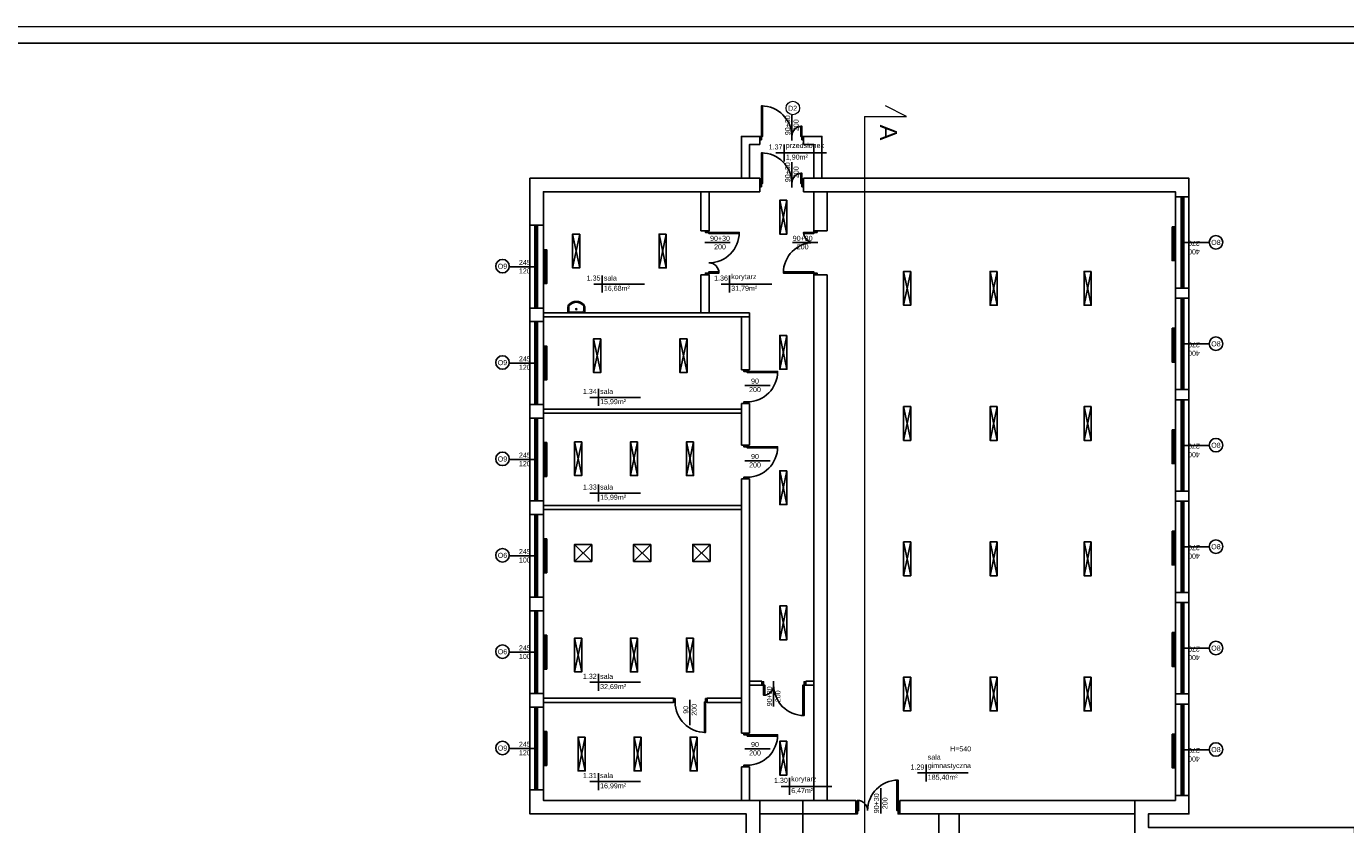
# Model space of a CAD drawing. Header units: millimetres. Extents: x 3698380 to 4312681, y 939872 to 1104488.
# Tile 35 of 93: x 3964475 to 4003512, y 992861 to 1016468. Entities that reach past the tile are written whole.
import ezdxf
from ezdxf.enums import TextEntityAlignment as Align

# ---------------------------------------------------------------- set-up
doc = ezdxf.new("R2010")
doc.units = ezdxf.units.MM
doc.header["$LTSCALE"] = 10
doc.set_wipeout_variables(frame=1)
doc.linetypes.add('ACAD_ISO03W100', pattern=[30, 12, -18])
doc.layers.add('A_sc_istn', color=252, linetype='Continuous')
doc.layers.add('A_wymiary', color=1, linetype='Continuous')
doc.layers.add('okna_opis', color=92, linetype='Continuous', lineweight=15)
doc.layers.add('tabelka', color=7, linetype='Continuous', lineweight=9)
doc.styles.get("Standard").update_dxf_attribs({"font": 'arial.ttf'})
doc.linetypes.add('TRACKS', pattern='A,0.15,[130,ltypeshp.shx,S=0.25,R=0,X=0,Y=0],0.15', length=0.3)
doc.linetypes.add('ZIGZAG', pattern='A,0.0001,-0.2,[131,ltypeshp.shx,S=0.2,R=0,X=-0.2,Y=0],-0.4,[131,ltypeshp.shx,S=0.2,R=180,X=0.2,Y=0],-0.2', length=0.8001)

# ---------------------------------------------------------------- blocks, each defined once
blk = doc.blocks.new('*U462')
at = {"color": 252}
for p, q in [((-95, 20), (-100, 20)), ((-100, 15), (-97.5, 15)), ((-97.5, 15), (-97.5, 17.5)), ((-97.5, 17.5), (-95, 17.5)), ((-92.5, 17.5), (-97.5, 17.5)), ((-97.5, 17.5), (-97.5, 12.5)), ((-97.5, 12.5), (-92.5, 12.5)), ((-95, 17.5), (-95, 20)), ((140, 20), (-95, 20)), ((-92.5, 12.5), (-92.5, 17.5)), ((137.5, 17.5), (-92.5, 17.5)), ((-92.5, 15), (137.5, 15)), ((-92.5, 12.5), (137.5, 12.5)), ((-92.5, 12.5), (137.5, 12.5)), ((142.5, 17.5), (137.5, 17.5)), ((137.5, 17.5), (137.5, 12.5)), ((137.5, 12.5), (142.5, 12.5)), ((145, 20), (140, 20)), ((140, 20), (140, 17.5)), ((140, 17.5), (142.5, 17.5)), ((142.5, 17.5), (142.5, 15)), ((142.5, 12.5), (142.5, 17.5)), ((142.5, 15), (145, 15))]:
    blk.add_line(p, q, dxfattribs=at)
for points in [[(-100, 20), (-100, 15), (-97.5, 15)], [(145, 20), (145, 15), (142.5, 15)]]:
    blk.add_lwpolyline(points, dxfattribs=at)
blk = doc.blocks.new('*U259')
at = {"color": 252}
blk.add_lwpolyline([(75, 0), (0, 0)], dxfattribs=at)
for tag, p in [('H', (30, 20)), ('S', (30, -5))]:
    blk.add_attdef(tag, text='', height=15, rotation=180, dxfattribs=at).set_placement(p, align=Align.CENTER)
blk = doc.blocks.new('*U465')
at = {"color": 252}
for p, q in [((-107.5, 20), (-112.5, 20)), ((-112.5, 15), (-110, 15)), ((-110, 15), (-110, 17.5)), ((-110, 17.5), (-107.5, 17.5)), ((-105, 17.5), (-110, 17.5)), ((-110, 17.5), (-110, 12.5)), ((-110, 12.5), (-105, 12.5)), ((-107.5, 17.5), (-107.5, 20)), ((152.5, 20), (-107.5, 20)), ((-105, 12.5), (-105, 17.5)), ((150, 17.5), (-105, 17.5)), ((-105, 15), (150, 15)), ((-105, 12.5), (150, 12.5)), ((-105, 12.5), (150, 12.5)), ((155, 17.5), (150, 17.5)), ((150, 17.5), (150, 12.5)), ((150, 12.5), (155, 12.5)), ((157.5, 20), (152.5, 20)), ((152.5, 20), (152.5, 17.5)), ((152.5, 17.5), (155, 17.5)), ((155, 17.5), (155, 15)), ((155, 12.5), (155, 17.5)), ((155, 15), (157.5, 15))]:
    blk.add_line(p, q, dxfattribs=at)
for points in [[(-112.5, 20), (-112.5, 15), (-110, 15)], [(157.5, 20), (157.5, 15), (155, 15)]]:
    blk.add_lwpolyline(points, dxfattribs=at)
blk = doc.blocks.new('*U200')
for points in [[(-60, 114), (-60, -14), (90, -14), (90, 114)], [(90, 114), (210, 114), (210, -14), (90, -14)]]:
    blk.add_lwpolyline(points, close=True)
blk.add_wipeout([(80, 114), (85, 114), (85, 109), (215, 109), (215, 114), (220, 114), (220, 104), (80, 104)])
blk.add_lwpolyline([(80, 114), (85, 114), (85, 109), (215, 109), (215, 114), (220, 114), (220, 104), (80, 104)], close=True)
blk = doc.blocks.new('*U196')
blk.add_arc((0, 0), 900, 0, 90)
blk.add_wipeout([(0, 900), (35, 900), (35, 0), (0, 0)])
blk.add_wipeout([(0, 900), (35, 900), (35, 0), (0, 0)])
blk.add_wipeout([(0, 900), (35, 900), (35, 0), (0, 0)])
for points in [[(35, 900), (35, 0), (0, 0), (0, 900)], [(-50, -100), (0, -100), (0, 0), (-50, 0)]]:
    blk.add_lwpolyline(points, close=True)
blk = doc.blocks.new('*U192')
blk.add_arc((0, 0), 300, 0, 90)
blk.add_wipeout([(0, 300), (35, 300), (35, 0), (0, 0)])
blk.add_wipeout([(0, 300), (35, 300), (35, 0), (0, 0)])
blk.add_wipeout([(0, 300), (35, 300), (35, 0), (0, 0)])
for points in [[(-50, -100), (0, -100), (0, 0), (-50, 0)], [(35, 300), (35, 0), (0, 0), (0, 300)]]:
    blk.add_lwpolyline(points, close=True)
blk = doc.blocks.new('*U338')
at = {"color": 252}
blk.add_lwpolyline([(75, 0), (0, 0)], dxfattribs=at)
for tag, p in [('S', (30, 5)), ('H', (30, -20))]:
    blk.add_attdef(tag, text='', height=15, dxfattribs=at).set_placement(p, align=Align.CENTER)
blk = doc.blocks.new('*U208')
blk.add_arc((0, 0), 300, 0, 90)
blk.add_wipeout([(0, 300), (35, 300), (35, 0), (0, 0)])
blk.add_wipeout([(0, 300), (35, 300), (35, 0), (0, 0)])
blk.add_wipeout([(0, 300), (35, 300), (35, 0), (0, 0)])
for points in [[(-50, -100), (0, -100), (0, 0), (-50, 0)], [(35, 300), (35, 0), (0, 0), (0, 300)]]:
    blk.add_lwpolyline(points, close=True)
blk = doc.blocks.new('*U207')
blk.add_arc((0, 0), 900, 0, 90)
blk.add_wipeout([(0, 900), (35, 900), (35, 0), (0, 0)])
blk.add_wipeout([(0, 900), (35, 900), (35, 0), (0, 0)])
blk.add_wipeout([(0, 900), (35, 900), (35, 0), (0, 0)])
for points in [[(35, 900), (35, 0), (0, 0), (0, 900)], [(-50, -100), (0, -100), (0, 0), (-50, 0)]]:
    blk.add_lwpolyline(points, close=True)
blk = doc.blocks.new('*U469')
at = {"color": 252}
for points in [[(35, 900), (35, 0), (0, 0), (0, 900)], [(-50, -100), (0, -100), (0, 0), (-50, 0)], [(950, 0), (950, -100), (900, -100), (900, 0)]]:
    blk.add_lwpolyline(points, close=True, dxfattribs=at)
blk.add_arc((0, 0), 900, 0, 90, dxfattribs=at)
blk = doc.blocks.new('A$C06B75830')
blk.add_lwpolyline([(-72.7, 30), (-94.5, 30), (-94.5, -30), (-73.8, -30)])
blk.add_lwpolyline([(-81, -27), (-73.8, -27, 0.181953), (-68.1, -24.8, 0.455925), (-68.3, 25.1, 0.203273), (-74.3, 27), (-85.8, 27, 0.340204), (-91.5, 22.6), (-91.5, -22.6, 0.429071), (-86.9, -27)], format="xyb", close=True)
blk.add_lwpolyline([(-87.4, -30, 0.01945), (-86.8, -30), (-81, -30), (-73.8, -30, 0.181953), (-66.1, -27.1, 0.455925), (-66.4, 27.4, 0.199786), (-74.5, 30), (-85.8, 30)], format="xyb")
blk.add_circle((-81.5, -0.2), 2.32)
blk = doc.blocks.new('d')
at = {"layer": 'A_sc_istn', "color": 252, "lineweight": 9}
for p, q in [((3747510.58, 823353.19), (3748760.58, 823353.19)), ((3748760.58, 823353.19), (3748135.58, 823668.19))]:
    blk.add_line(p, q, dxfattribs=at)
at = {"layer": 'A_sc_istn', "color": 252}
for points in [[(3743874.74, 821527.02), (3743874.74, 822767.02), (3744414.74, 822767.02)], [(3744114.74, 821527.02), (3744114.74, 822527.02), (3744414.74, 822527.02)], [(3744414.74, 822527.02), (3744414.74, 822767.02)], [(3745714.74, 822767.02), (3746254.74, 822767.02), (3746254.74, 821527.02)], [(3745714.74, 822527.02), (3745714.74, 822767.02)], [(3745714.74, 822527.02), (3746014.74, 822527.02), (3746014.74, 821527.02)], [(3744014.74, 798327.02), (3744014.74, 802727.02), (3737614.74, 802727.02), (3737614.74, 821527.02), (3744414.74, 821527.02)], [(3744414.74, 821127.02), (3744414.74, 821527.02)], [(3745714.74, 821527.02), (3757114.74, 821527.02), (3757114.74, 802727.02), (3755914.74, 802727.02), (3755914.74, 802327.02), (3762014.74, 802327.02), (3762014.74, 795627.02), (3759114.74, 795627.02), (3759114.74, 793727.02), (3776514.74, 793727.02), (3776514.74, 786472.02)], [(3745714.74, 821127.02), (3745714.74, 821527.02)], [(3744414.74, 798327.02), (3744414.74, 803127.02), (3738014.74, 803127.02), (3738014.74, 821127.02), (3744414.74, 821127.02)], [(3742674.74, 819975.46), (3742674.74, 821127.02)], [(3742914.74, 819975.46), (3742914.74, 821127.02)], [(3745714.74, 821127.02), (3756714.74, 821127.02), (3756714.74, 803127.02), (3755514.74, 803127.02), (3755514.74, 801927.02), (3761614.74, 801927.02), (3761614.74, 796027.02), (3758714.74, 796027.02), (3758714.74, 793327.02), (3776114.74, 793327.02), (3776114.74, 786472.02)], [(3746014.74, 819975.46), (3746014.74, 821127.02)], [(3746414.74, 819975.46), (3746414.74, 821127.02)], [(3756714.74, 820977.02), (3757114.74, 820977.02)], [(3745007.45, 820877.71), (3745219.58, 819877.71)], [(3745007.45, 819877.71), (3745219.58, 820877.71)], [(3737614.74, 820137.02), (3738014.74, 820137.02)], [(3738879.73, 819877.55), (3739091.86, 818877.55)], [(3738879.73, 818877.55), (3739091.86, 819877.55)], [(3741435.93, 819877.55), (3741648.06, 818877.55)], [(3741435.93, 818877.55), (3741648.06, 819877.55)], [(3739753.1, 818648.74), (3739753.1, 818148.74)], [(3742674.74, 817547.02), (3742674.74, 818675.46)], [(3742914.74, 817547.02), (3742914.74, 818675.46)], [(3743523.41, 818648.74), (3743523.41, 818148.74)], [(3746014.74, 803127.02), (3746014.74, 818675.46)], [(3746414.74, 803127.02), (3746414.74, 818675.46)], [(3748674.26, 818772.57), (3748886.39, 817772.57)], [(3748674.26, 817772.57), (3748886.39, 818772.57)], [(3751230.46, 818772.57), (3751442.59, 817772.57)], [(3751230.46, 817772.57), (3751442.59, 818772.57)], [(3754013.41, 818772.57), (3754225.54, 817772.57)], [(3754013.41, 817772.57), (3754225.54, 818772.57)], [(3741003.1, 818398.74), (3739503.1, 818398.74)], [(3744773.41, 818398.74), (3743273.41, 818398.74)], [(3756714.74, 818277.02), (3757114.74, 818277.02)], [(3756714.74, 817977.02), (3757114.74, 817977.02)], [(3737614.74, 817687.02), (3738014.74, 817687.02)], [(3744114.74, 817547.02), (3738014.74, 817547.02)], [(3744114.74, 817427.02), (3744114.74, 817547.02)], [(3737614.74, 817287.02), (3738014.74, 817287.02)], [(3744114.74, 817427.02), (3738014.74, 817427.02)], [(3743874.74, 815864.54), (3743874.74, 817427.02)], [(3744114.74, 815864.54), (3744114.74, 817427.02)], [(3739499.56, 816781.3), (3739711.69, 815781.3)], [(3739499.56, 815781.3), (3739711.69, 816781.3)], [(3742055.75, 816781.3), (3742267.88, 815781.3)], [(3742055.75, 815781.3), (3742267.88, 816781.3)], [(3745007.45, 816877.71), (3745219.58, 815877.71)], [(3745007.45, 815877.71), (3745219.58, 816877.71)], [(3744114.74, 815864.54), (3743874.74, 815864.54)], [(3739641.72, 815296.79), (3739641.72, 814796.79)], [(3756714.74, 815277.02), (3757114.74, 815277.02)], [(3737614.74, 814837.02), (3738014.74, 814837.02)], [(3740891.72, 815046.79), (3739391.72, 815046.79)], [(3743874.74, 813635.4), (3743874.74, 814864.54)], [(3744114.74, 814864.54), (3743874.74, 814864.54)], [(3744114.74, 813635.4), (3744114.74, 814864.54)], [(3748674.26, 814772.57), (3748886.39, 813772.57)], [(3748674.26, 813772.57), (3748886.39, 814772.57)], [(3751230.46, 814772.57), (3751442.59, 813772.57)], [(3751230.46, 813772.57), (3751442.59, 814772.57)], [(3754013.41, 814772.57), (3754225.54, 813772.57)], [(3754013.41, 813772.57), (3754225.54, 814772.57)], [(3756714.74, 814977.02), (3757114.74, 814977.02)], [(3737614.74, 814437.02), (3738014.74, 814437.02)], [(3743874.74, 814697.02), (3738014.74, 814697.02)], [(3743874.74, 814577.02), (3738014.74, 814577.02)], [(3738934.39, 813732.15), (3739146.53, 812732.15)], [(3738934.39, 812732.15), (3739146.53, 813732.15)], [(3740590.59, 813732.15), (3740802.72, 812732.15)], [(3740590.59, 812732.15), (3740802.72, 813732.15)], [(3742246.78, 813732.15), (3742458.92, 812732.15)], [(3742246.78, 812732.15), (3742458.92, 813732.15)], [(3744114.74, 813635.4), (3743874.74, 813635.4)], [(3745007.45, 812877.71), (3745219.58, 811877.71)], [(3745007.45, 811877.71), (3745219.58, 812877.71)], [(3739641.72, 812468.3), (3739641.72, 811968.3)], [(3743874.74, 805117.27), (3743874.74, 812635.4)], [(3744114.74, 812635.4), (3743874.74, 812635.4)], [(3744114.74, 805117.27), (3744114.74, 812635.4)], [(3737614.74, 811987.02), (3738014.74, 811987.02)], [(3740891.72, 812218.3), (3739391.72, 812218.3)], [(3756714.74, 812277.02), (3757114.74, 812277.02)], [(3756714.74, 811977.02), (3757114.74, 811977.02)], [(3737614.74, 811587.02), (3738014.74, 811587.02)], [(3743874.74, 811847.02), (3738014.74, 811847.02)], [(3743874.74, 811727.02), (3738014.74, 811727.02)], [(3738934.39, 810698.1), (3739446.53, 810198.1)], [(3738934.39, 810198.1), (3739446.53, 810698.1)], [(3740684.39, 810698.1), (3741196.53, 810198.1)], [(3740684.39, 810198.1), (3741196.53, 810698.1)], [(3742434.39, 810698.1), (3742946.53, 810198.1)], [(3742434.39, 810198.1), (3742946.53, 810698.1)], [(3748674.26, 810772.57), (3748886.39, 809772.57)], [(3748674.26, 809772.57), (3748886.39, 810772.57)], [(3751230.46, 810772.57), (3751442.59, 809772.57)], [(3751230.46, 809772.57), (3751442.59, 810772.57)], [(3754013.41, 810772.57), (3754225.54, 809772.57)], [(3754013.41, 809772.57), (3754225.54, 810772.57)], [(3756714.74, 809277.02), (3757114.74, 809277.02)], [(3737614.74, 809137.02), (3738014.74, 809137.02)], [(3745007.45, 808877.71), (3745219.58, 807877.71)], [(3745007.45, 807877.71), (3745219.58, 808877.71)], [(3756714.74, 808977.02), (3757114.74, 808977.02)], [(3737614.74, 808737.02), (3738014.74, 808737.02)], [(3738934.39, 807928.56), (3739146.53, 806928.56)], [(3738934.39, 806928.56), (3739146.53, 807928.56)], [(3740590.59, 807928.56), (3740802.72, 806928.56)], [(3740590.59, 806928.56), (3740802.72, 807928.56)], [(3742246.78, 807928.56), (3742458.92, 806928.56)], [(3742246.78, 806928.56), (3742458.92, 807928.56)], [(3740891.72, 806620.36), (3739391.72, 806620.36)], [(3739641.72, 806870.36), (3739641.72, 806370.36)], [(3744114.74, 806656.16), (3744477.54, 806656.16)], [(3744114.74, 806536.16), (3744477.54, 806536.16)], [(3745777.54, 806656.16), (3746014.74, 806656.16)], [(3745777.54, 806536.16), (3746014.74, 806536.16)], [(3748674.26, 806772.57), (3748886.39, 805772.57)], [(3748674.26, 805772.57), (3748886.39, 806772.57)], [(3751230.46, 806772.57), (3751442.59, 805772.57)], [(3751230.46, 805772.57), (3751442.59, 806772.57)], [(3754013.41, 806772.57), (3754225.54, 805772.57)], [(3754013.41, 805772.57), (3754225.54, 806772.57)], [(3737614.74, 806287.02), (3738014.74, 806287.02)], [(3741862.78, 806147.02), (3738014.74, 806147.02)], [(3741862.78, 806147.02), (3741862.78, 806027.02)], [(3743874.74, 806147.02), (3742862.78, 806147.02)], [(3742862.78, 806147.02), (3742862.78, 806027.02)], [(3756714.74, 806277.02), (3757114.74, 806277.02)], [(3737614.74, 805887.02), (3738014.74, 805887.02)], [(3741862.78, 806027.02), (3738014.74, 806027.02)], [(3743874.74, 806027.02), (3742862.78, 806027.02)], [(3756714.74, 805977.02), (3757114.74, 805977.02)], [(3739040.46, 804999.39), (3739252.59, 803999.39)], [(3739040.46, 803999.39), (3739252.59, 804999.39)], [(3740696.66, 804999.39), (3740908.79, 803999.39)], [(3740696.66, 803999.39), (3740908.79, 804999.39)], [(3742352.85, 804999.39), (3742564.98, 803999.39)], [(3742352.85, 803999.39), (3742564.98, 804999.39)], [(3744114.74, 805117.27), (3743874.74, 805117.27)], [(3745007.45, 804877.71), (3745219.58, 803877.71)], [(3745007.45, 803877.71), (3745219.58, 804877.71)], [(3749336.31, 804188.11), (3749336.31, 803688.11)], [(3739641.72, 803935.21), (3739641.72, 803435.21)], [(3743874.74, 803127.02), (3743874.74, 804117.27)], [(3744114.74, 804117.27), (3743874.74, 804117.27)], [(3744114.74, 803127.02), (3744114.74, 804117.27)], [(3750586.31, 803938.11), (3749086.31, 803938.11)], [(3737614.74, 803437.02), (3738014.74, 803437.02)], [(3740891.72, 803685.21), (3739391.72, 803685.21)], [(3746546.34, 803543.23), (3745046.34, 803543.23)], [(3745694.74, 803127.02), (3747257.79, 803127.02)], [(3748557.79, 803127.02), (3755514.74, 803127.02)], [(3756714.74, 803277.02), (3757114.74, 803277.02)], [(3745694.74, 802727.02), (3747257.79, 802727.02)], [(3748557.79, 802727.02), (3755514.74, 802727.02)], [(3749714.74, 793727.02), (3749714.74, 802727.02)], [(3750314.74, 793727.02), (3750314.74, 802727.02)]]:
    blk.add_lwpolyline(points, dxfattribs=at)
for points in [[(3745219.58, 820877.71), (3745219.58, 819877.71), (3745007.45, 819877.71), (3745007.45, 820877.71)], [(3739091.86, 819877.55), (3739091.86, 818877.55), (3738879.73, 818877.55), (3738879.73, 819877.55)], [(3741648.06, 819877.55), (3741648.06, 818877.55), (3741435.93, 818877.55), (3741435.93, 819877.55)], [(3756614.74, 820091.16), (3756614.74, 819091.16), (3756714.74, 819091.16), (3756714.74, 820091.16)], [(3738014.74, 819412.02), (3738014.74, 818412.02), (3738114.74, 818412.02), (3738114.74, 819412.02)], [(3748886.39, 818772.57), (3748886.39, 817772.57), (3748674.26, 817772.57), (3748674.26, 818772.57)], [(3751442.59, 818772.57), (3751442.59, 817772.57), (3751230.46, 817772.57), (3751230.46, 818772.57)], [(3754225.54, 818772.57), (3754225.54, 817772.57), (3754013.41, 817772.57), (3754013.41, 818772.57)], [(3756614.74, 817091.16), (3756614.74, 816091.16), (3756714.74, 816091.16), (3756714.74, 817091.16)], [(3739711.69, 816781.3), (3739711.69, 815781.3), (3739499.56, 815781.3), (3739499.56, 816781.3)], [(3742267.88, 816781.3), (3742267.88, 815781.3), (3742055.75, 815781.3), (3742055.75, 816781.3)], [(3745219.58, 816877.71), (3745219.58, 815877.71), (3745007.45, 815877.71), (3745007.45, 816877.71)], [(3738014.74, 816562.02), (3738014.74, 815562.02), (3738114.74, 815562.02), (3738114.74, 816562.02)], [(3748886.39, 814772.57), (3748886.39, 813772.57), (3748674.26, 813772.57), (3748674.26, 814772.57)], [(3751442.59, 814772.57), (3751442.59, 813772.57), (3751230.46, 813772.57), (3751230.46, 814772.57)], [(3754225.54, 814772.57), (3754225.54, 813772.57), (3754013.41, 813772.57), (3754013.41, 814772.57)], [(3756614.74, 814091.16), (3756614.74, 813091.16), (3756714.74, 813091.16), (3756714.74, 814091.16)], [(3738014.74, 813712.02), (3738014.74, 812712.02), (3738114.74, 812712.02), (3738114.74, 813712.02)], [(3739146.53, 813732.15), (3739146.53, 812732.15), (3738934.39, 812732.15), (3738934.39, 813732.15)], [(3740802.72, 813732.15), (3740802.72, 812732.15), (3740590.59, 812732.15), (3740590.59, 813732.15)], [(3742458.92, 813732.15), (3742458.92, 812732.15), (3742246.78, 812732.15), (3742246.78, 813732.15)], [(3745219.58, 812877.71), (3745219.58, 811877.71), (3745007.45, 811877.71), (3745007.45, 812877.71)], [(3738014.74, 810862.02), (3738014.74, 809862.02), (3738114.74, 809862.02), (3738114.74, 810862.02)], [(3756614.74, 811091.16), (3756614.74, 810091.16), (3756714.74, 810091.16), (3756714.74, 811091.16)], [(3739446.53, 810698.1), (3739446.53, 810198.1), (3738934.39, 810198.1), (3738934.39, 810698.1)], [(3741196.53, 810698.1), (3741196.53, 810198.1), (3740684.39, 810198.1), (3740684.39, 810698.1)], [(3742946.53, 810698.1), (3742946.53, 810198.1), (3742434.39, 810198.1), (3742434.39, 810698.1)], [(3748886.39, 810772.57), (3748886.39, 809772.57), (3748674.26, 809772.57), (3748674.26, 810772.57)], [(3751442.59, 810772.57), (3751442.59, 809772.57), (3751230.46, 809772.57), (3751230.46, 810772.57)], [(3754225.54, 810772.57), (3754225.54, 809772.57), (3754013.41, 809772.57), (3754013.41, 810772.57)], [(3745219.58, 808877.71), (3745219.58, 807877.71), (3745007.45, 807877.71), (3745007.45, 808877.71)], [(3756614.74, 808091.16), (3756614.74, 807091.16), (3756714.74, 807091.16), (3756714.74, 808091.16)], [(3738014.74, 808012.02), (3738014.74, 807012.02), (3738114.74, 807012.02), (3738114.74, 808012.02)], [(3739146.53, 807928.56), (3739146.53, 806928.56), (3738934.39, 806928.56), (3738934.39, 807928.56)], [(3740802.72, 807928.56), (3740802.72, 806928.56), (3740590.59, 806928.56), (3740590.59, 807928.56)], [(3742458.92, 807928.56), (3742458.92, 806928.56), (3742246.78, 806928.56), (3742246.78, 807928.56)], [(3748886.39, 806772.57), (3748886.39, 805772.57), (3748674.26, 805772.57), (3748674.26, 806772.57)], [(3751442.59, 806772.57), (3751442.59, 805772.57), (3751230.46, 805772.57), (3751230.46, 806772.57)], [(3754225.54, 806772.57), (3754225.54, 805772.57), (3754013.41, 805772.57), (3754013.41, 806772.57)], [(3738014.74, 805162.02), (3738014.74, 804162.02), (3738114.74, 804162.02), (3738114.74, 805162.02)], [(3739252.59, 804999.39), (3739252.59, 803999.39), (3739040.46, 803999.39), (3739040.46, 804999.39)], [(3740908.79, 804999.39), (3740908.79, 803999.39), (3740696.66, 803999.39), (3740696.66, 804999.39)], [(3742564.98, 804999.39), (3742564.98, 803999.39), (3742352.85, 803999.39), (3742352.85, 804999.39)], [(3756614.74, 805091.16), (3756614.74, 804091.16), (3756714.74, 804091.16), (3756714.74, 805091.16)], [(3745219.58, 804877.71), (3745219.58, 803877.71), (3745007.45, 803877.71), (3745007.45, 804877.71)]]:
    blk.add_lwpolyline(points, close=True, dxfattribs=at)
at = {"layer": 'A_sc_istn', "color": 252, "linetype": 'ZIGZAG', "ltscale": 20}
for points in [[(3756664.74, 820091.16), (3756664.74, 819091.16)], [(3756664.74, 817091.16), (3756664.74, 816091.16)], [(3756664.74, 814091.16), (3756664.74, 813091.16)], [(3756664.74, 811091.16), (3756664.74, 810091.16)], [(3756664.74, 808091.16), (3756664.74, 807091.16)], [(3756664.74, 805091.16), (3756664.74, 804091.16)]]:
    blk.add_lwpolyline(points, dxfattribs=at)
at = {"layer": 'A_sc_istn', "color": 252, "linetype": 'TRACKS', "ltscale": 20}
for points in [[(3738064.74, 819412.02), (3738064.74, 818412.02)], [(3738064.74, 816562.02), (3738064.74, 815562.02)], [(3738064.74, 813712.02), (3738064.74, 812712.02)], [(3738064.74, 810862.02), (3738064.74, 809862.02)], [(3738064.74, 808012.02), (3738064.74, 807012.02)], [(3738064.74, 805162.02), (3738064.74, 804162.02)]]:
    blk.add_lwpolyline(points, dxfattribs=at)
at = {"layer": 'A_sc_istn', "color": 252}
for centre in [(3757914.59, 819633.69), (3736803.02, 818927.86), (3757914.59, 816633.69), (3736803.02, 816077.86), (3757914.59, 813633.69), (3736803.02, 813227.86), (3757914.59, 810633.69), (3736803.02, 810377.86), (3736803.02, 807527.86), (3757914.59, 807633.69), (3736803.02, 804677.86), (3757914.59, 804633.69)]:
    blk.add_circle(centre, 200, dxfattribs=at)
for name, p, xscale, yscale, zscale, rotation in [('*U465', (3756764.71, 819402.02), -10, 10, 10, 270), ('*U462', (3737964.71, 818687.02), 10, 10, 10, 90), ('A$C06B75830', (3738987.07, 818334.55), -8.333333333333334, 8.333333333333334, 8.333333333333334, 270.0000000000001), ('*U465', (3756764.71, 816402.02), -10, 10, 10, 270), ('*U462', (3737964.71, 815837.02), 10, 10, 10, 90), ('*U465', (3756764.71, 813402.02), -10, 10, 10, 270), ('*U462', (3737964.71, 812987.02), 10, 10, 10, 90), ('*U465', (3756764.71, 810402.02), -10, 10, 10, 270), ('*U462', (3737964.71, 810137.02), 10, 10, 10, 90), ('*U465', (3756764.71, 807402.02), -10, 10, 10, 270), ('*U462', (3737964.71, 807287.02), 10, 10, 10, 90), ('*U462', (3737964.71, 804437.02), 10, 10, 10, 90), ('*U465', (3756764.71, 804402.02), -10, 10, 10, 270)]:
    blk.add_blockref(name, p, dxfattribs=dict(at, xscale=xscale, yscale=yscale, zscale=zscale, rotation=rotation))
at = {"layer": 'A_sc_istn', "color": 252, "linetype": 'ACAD_ISO03W100'}
ref = blk.add_blockref('*U259', (3756964.7, 819627.02), dxfattribs=dict(at, xscale=-10, yscale=10, zscale=10, rotation=180))
ref.add_attrib('S', '270', dxfattribs={"layer": '0', "color": 252, "height": 150, "rotation": 180}).set_placement((3757264.7, 819677.02), align=Align.CENTER)
ref.add_attrib('H', '400', dxfattribs={"layer": '0', "color": 252, "height": 150, "rotation": 180}).set_placement((3757264.7, 819427.02), align=Align.CENTER)
at = {"layer": 'A_sc_istn', "color": 252, "linetype": 'ACAD_ISO03W100', "xscale": 10, "yscale": 10, "zscale": 10}
for p, rotation, values in [((3737764.72, 818912.02), 180, {'S': '245', 'H': '120'}), ((3737764.72, 816062.02), 180, {'S': '245', 'H': '120'}), ((3737764.72, 813212.02), 180, {'S': '245', 'H': '120'}), ((3737764.72, 810362.02), 180, {'S': '245', 'H': '100'}), ((3737764.72, 807512.02), 180, {'S': '245', 'H': '100'}), ((3742350.78, 806106.69), 270, {'S': '90', 'H': '200'}), ((3737764.72, 804662.02), 180, {'S': '245', 'H': '120'})]:
    blk.add_blockref('*U259', p, dxfattribs=dict(at, rotation=rotation)).add_auto_attribs(values)
at = {"layer": 'A_sc_istn', "color": 252, "linetype": 'ACAD_ISO03W100'}
ref = blk.add_blockref('*U259', (3756964.7, 816627.02), dxfattribs=dict(at, xscale=-10, yscale=10, zscale=10, rotation=180))
ref.add_attrib('S', '270', dxfattribs={"layer": '0', "color": 252, "height": 150, "rotation": 180}).set_placement((3757264.7, 816677.02), align=Align.CENTER)
ref.add_attrib('H', '400', dxfattribs={"layer": '0', "color": 252, "height": 150, "rotation": 180}).set_placement((3757264.7, 816427.02), align=Align.CENTER)
at = {"layer": 'A_sc_istn', "color": 252}
for p, rotation in [((3744044.74, 815814.54), 270), ((3744044.74, 813585.4), 270), ((3742812.78, 806037.02), 180), ((3744044.74, 805067.27), 270)]:
    blk.add_blockref('*U469', p, dxfattribs=dict(at, rotation=rotation))
at = {"layer": 'A_sc_istn', "color": 252, "linetype": 'ACAD_ISO03W100', "xscale": 10, "yscale": 10, "zscale": 10}
for p in [(3743975.08, 815403.25), (3743975.08, 813174.11), (3743975.08, 804655.98)]:
    blk.add_blockref('*U338', p, dxfattribs=at).add_auto_attribs({'S': '90', 'H': '200'})
at = {"layer": 'A_sc_istn', "color": 252, "linetype": 'ACAD_ISO03W100'}
ref = blk.add_blockref('*U259', (3756964.7, 813627.02), dxfattribs=dict(at, xscale=-10, yscale=10, zscale=10, rotation=180))
ref.add_attrib('S', '270', dxfattribs={"layer": '0', "color": 252, "height": 150, "rotation": 180}).set_placement((3757264.7, 813677.02), align=Align.CENTER)
ref.add_attrib('H', '400', dxfattribs={"layer": '0', "color": 252, "height": 150, "rotation": 180}).set_placement((3757264.7, 813427.02), align=Align.CENTER)
ref = blk.add_blockref('*U259', (3756964.7, 810627.02), dxfattribs=dict(at, xscale=-10, yscale=10, zscale=10, rotation=180))
ref.add_attrib('S', '270', dxfattribs={"layer": '0', "color": 252, "height": 150, "rotation": 180}).set_placement((3757264.7, 810677.02), align=Align.CENTER)
ref.add_attrib('H', '400', dxfattribs={"layer": '0', "color": 252, "height": 150, "rotation": 180}).set_placement((3757264.7, 810427.02), align=Align.CENTER)
ref = blk.add_blockref('*U259', (3756964.7, 807627.02), dxfattribs=dict(at, xscale=-10, yscale=10, zscale=10, rotation=180))
ref.add_attrib('S', '270', dxfattribs={"layer": '0', "color": 252, "height": 150, "rotation": 180}).set_placement((3757264.7, 807677.02), align=Align.CENTER)
ref.add_attrib('H', '400', dxfattribs={"layer": '0', "color": 252, "height": 150, "rotation": 180}).set_placement((3757264.7, 807427.02), align=Align.CENTER)
ref = blk.add_blockref('*U259', (3756964.7, 804627.02), dxfattribs=dict(at, xscale=-10, yscale=10, zscale=10, rotation=180))
ref.add_attrib('S', '270', dxfattribs={"layer": '0', "color": 252, "height": 150, "rotation": 180}).set_placement((3757264.7, 804677.02), align=Align.CENTER)
ref.add_attrib('H', '400', dxfattribs={"layer": '0', "color": 252, "height": 150, "rotation": 180}).set_placement((3757264.7, 804427.02), align=Align.CENTER)
at = {"layer": 'A_sc_istn', "color": 252, "lineweight": 9, "insert": (3748476.27, 822648.19), "char_height": 500, "attachment_point": 3, "rotation": 270}
blk.add_mtext_dynamic_manual_height_columns('A', width=152.5, gutter_width=1, heights=[0], dxfattribs=at)
at = {"layer": 'A_sc_istn', "color": 252}
for s, width, insert, char_height, attachment_point in [('{\\H0.5x;O8}', 232.5953, (3757774.88, 819553.72), 300, 7), ('{\\H0.5x;O9}', 232.5953, (3736663.31, 818847.9), 300, 7), ('{\\H0.5x;1.35}', 232.5953, (3739703.1, 818498.74), 300, 9), ('{\\H0.5x;sala }', 232.5953, (3739803.1, 818498.74), 300, 7), ('{\\H0.5x;korytarz}', 232.5953, (3743573.41, 818498.74), 300, 7), ('{\\H0.5x;16,68m²}', 232.5953, (3739803.1, 818348.74), 300, 1), ('{\\H0.5x;31,79m²}', 232.5953, (3743573.41, 818348.74), 300, 1), ('{\\H0.5x;O8}', 232.5953, (3757774.88, 816553.72), 300, 7), ('{\\H0.5x;O9}', 232.5953, (3736663.31, 815997.9), 300, 7), ('{\\H0.5x;1.34}', 232.5953, (3739591.72, 815146.79), 300, 9), ('{\\H0.5x;sala }', 232.5953, (3739691.72, 815146.79), 300, 7), ('{\\H0.5x;15,99m²}', 232.5953, (3739691.72, 814996.79), 300, 1), ('{\\H0.5x;O8}', 232.5953, (3757774.88, 813553.72), 300, 7), ('{\\H0.5x;O9}', 232.5953, (3736663.31, 813147.9), 300, 7), ('{\\H0.5x;1.33}', 232.5953, (3739591.72, 812318.3), 300, 9), ('{\\H0.5x;sala }', 232.5953, (3739691.72, 812318.3), 300, 7), ('{\\H0.5x;15,99m²}', 232.5953, (3739691.72, 812168.3), 300, 1), ('{\\H0.5x;O6}', 232.5953, (3736663.31, 810297.9), 300, 7), ('{\\H0.5x;O8}', 232.5953, (3757774.88, 810553.72), 300, 7), ('{\\H0.5x;O8}', 232.5953, (3757774.88, 807553.72), 300, 7), ('{\\H0.5x;O6}', 232.5953, (3736663.31, 807447.9), 300, 7), ('{\\H0.5x;1.32}', 232.5953, (3739591.72, 806720.36), 300, 9), ('{\\H0.5x;32,69m²}', 232.5953, (3739691.72, 806570.36), 300, 1), ('{\\H0.5x;sala }', 232.5953, (3739691.72, 806720.36), 300, 7), ('{\\H0.5x;O9}', 232.5953, (3736663.31, 804597.9), 300, 7), ('H=540', 129.7048, (3750359.53, 804651.55), 150, 5), ('{\\H0.5x;O8}', 232.5953, (3757774.88, 804553.72), 300, 7), ('{\\H0.5x;1.29}', 232.5953, (3749286.31, 804038.11), 300, 9), ('{\\H0.5x;sala gimnastyczna}', 232.5953, (3749386.31, 804038.11), 300, 7), ('{\\H0.5x;1.31}', 232.5953, (3739591.72, 803785.21), 300, 9), ('{\\H0.5x;sala }', 232.5953, (3739691.72, 803785.21), 300, 7), ('{\\H0.5x;1.30}', 232.5953, (3745246.34, 803643.23), 300, 9), ('{\\H0.5x;korytarz}', 232.5953, (3745346.34, 803643.23), 300, 7), ('{\\H0.5x;185,40m²}', 232.5953, (3749386.31, 803888.11), 300, 1), ('{\\H0.5x;16,99m²}', 232.5953, (3739691.72, 803635.21), 300, 1)]:
    blk.add_mtext_dynamic_manual_height_columns(s, width=width, gutter_width=12.5, heights=[0], dxfattribs=dict(at, insert=insert, char_height=char_height, attachment_point=attachment_point))
for p in [(3744464.74, 822767.02), (3744464.74, 821377.02)]:
    blk.add_blockref('*U196', p, dxfattribs=at)
for p, rotation in [((3746014.74, 818725.46), 89.99999999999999), ((3745727.54, 806536.16), 180)]:
    blk.add_blockref('*U196', p, dxfattribs=dict(at, rotation=rotation))
at = {"layer": 'A_sc_istn', "color": 252, "xscale": -1, "rotation": 270}
blk.add_blockref('*U208', (3742909.68, 818725.46), dxfattribs=at)
at = {"layer": 'A_sc_istn', "color": 252, "xscale": -1}
blk.add_blockref('*U196', (3748507.79, 802827.02), dxfattribs=at)
at = {"layer": 'A_sc_istn', "color": 252, "xscale": 10, "yscale": 10, "zscale": 10, "rotation": 270}
blk.add_blockref('*U200', (3744554.74, 802527.02), dxfattribs=at)
at = {"layer": 'A_sc_istn', "color": 252}
for points in [[(3745138.1, 822528), (3745138.1, 822028)], [(3746388.1, 822278), (3744888.1, 822278)], [(3742674.74, 818675.46), (3742914.74, 818675.46)], [(3746014.74, 818675.46), (3746414.74, 818675.46)], [(3745777.54, 806536.16), (3745777.54, 806656.16)], [(3745296.34, 803793.23), (3745296.34, 803293.23)], [(3745694.74, 802727.02), (3745694.74, 803127.02)], [(3748557.79, 802727.02), (3748557.79, 803127.02)], [(3745694.74, 802727.02), (3744414.74, 802727.02)]]:
    blk.add_lwpolyline(points, dxfattribs=at)
at = {"layer": 'okna_opis', "color": 252}
blk.add_circle((3745393.94, 823603.43), 200, dxfattribs=at)
at = {"layer": 'A_sc_istn', "color": 252, "xscale": -1}
for p in [(3745664.74, 822767.02), (3745664.74, 821377.02)]:
    blk.add_blockref('*U192', p, dxfattribs=at)
at = {"layer": 'A_sc_istn', "color": 252, "rotation": 270}
blk.add_blockref('*U207', (3742909.68, 819925.46), dxfattribs=at)
at = {"layer": 'A_sc_istn', "color": 252, "xscale": -1}
for p, rotation in [((3746014.74, 819925.46), 90), ((3744527.54, 806536.16), 180)]:
    blk.add_blockref('*U192', p, dxfattribs=dict(at, rotation=rotation))
at = {"layer": 'A_sc_istn', "color": 252}
blk.add_blockref('*U192', (3747307.79, 802827.02), dxfattribs=at)
at = {"layer": 'A_sc_istn', "color": 252, "char_height": 300}
for s, insert, attachment_point in [('{\\H0.5x;D2}', (3745254.23, 823523.46), 7), ('{\\H0.5x;1.37}', (3745088.1, 822378), 9), ('{\\H0.5x;1,90m²}', (3745188.1, 822228), 1), ('{\\H0.5x;1.36}', (3743473.41, 818498.74), 9), ('{\\H0.5x;6,47m²}', (3745346.34, 803493.23), 1)]:
    blk.add_mtext_dynamic_manual_height_columns(s, width=232.5953, gutter_width=12.5, heights=[0], dxfattribs=dict(at, insert=insert, attachment_point=attachment_point))
at = {"color": 252, "lineweight": 9}
blk.add_line((3747510.58, 823353.19), (3747510.58, 775173.19), dxfattribs=at)
at = {"layer": 'A_sc_istn', "color": 252}
for points in [[(3742674.74, 819975.46), (3742914.74, 819975.46)], [(3746014.74, 819975.46), (3746414.74, 819975.46)], [(3744477.54, 806536.16), (3744477.54, 806656.16)], [(3747257.79, 802727.02), (3747257.79, 803127.02)]]:
    blk.add_lwpolyline(points, dxfattribs=at)
at = {"layer": 'A_sc_istn', "color": 252, "xscale": 10, "yscale": 10, "zscale": 10}
for name, p, rotation in [('*U259', (3745364.74, 823397.02), 270), ('*U259', (3745364.74, 822007.02), 270), ('*U338', (3744827.54, 805906.16), 90), ('*U338', (3747995.66, 802742.98), 90)]:
    blk.add_blockref(name, p, dxfattribs=dict(at, rotation=rotation)).add_auto_attribs({'S': '90+30', 'H': '200'})
at = {"layer": 'A_sc_istn', "color": 252}
ref = blk.add_blockref('*U338', (3743539.68, 819625.46), dxfattribs=dict(at, xscale=-10, yscale=10, zscale=10))
ref.add_attrib('S', '90+30', dxfattribs={"layer": '0', "color": 252, "height": 150}).set_placement((3743239.68, 819675.46), align=Align.CENTER)
ref.add_attrib('H', '200', dxfattribs={"layer": '0', "color": 252, "height": 150}).set_placement((3743239.68, 819425.46), align=Align.CENTER)
at = {"layer": 'A_sc_istn', "color": 252, "xscale": 10, "yscale": 10, "zscale": 10}
blk.add_blockref('*U338', (3745384.74, 819625.46), dxfattribs=at).add_auto_attribs({'S': '90+30', 'H': '200'})
at = {"layer": 'A_sc_istn', "color": 252, "insert": (3745188.1, 822378), "char_height": 300, "attachment_point": 7}
blk.add_mtext_dynamic_manual_height_columns('{\\H0.5x;przedsionek}', width=232.5953, gutter_width=12.5, heights=[0], dxfattribs=at)

msp = doc.modelspace()

# ---------------------------------------------------------------- block references
at = {"layer": 'A_wymiary'}
msp.add_blockref('d', (241760, 190449), dxfattribs=at)

# ---------------------------------------------------------------- next in the draw order: linework, layer by layer
at = {"layer": 'DEFPOINTS'}
msp.add_lwpolyline([(3935140, 957568), (3935140, 1015968), (4024140, 1015968), (4024140, 957568)], close=True, dxfattribs=at)
at = {"layer": 'tabelka'}
for points in [[(3934640, 957068), (3934640, 1016468), (4024640, 1016468), (4024640, 957068)], [(3937140, 957568), (3937140, 1015968), (4024140, 1015968), (4024140, 957568)]]:
    msp.add_lwpolyline(points, close=True, dxfattribs=at)

doc.saveas('drawing.dxf')
